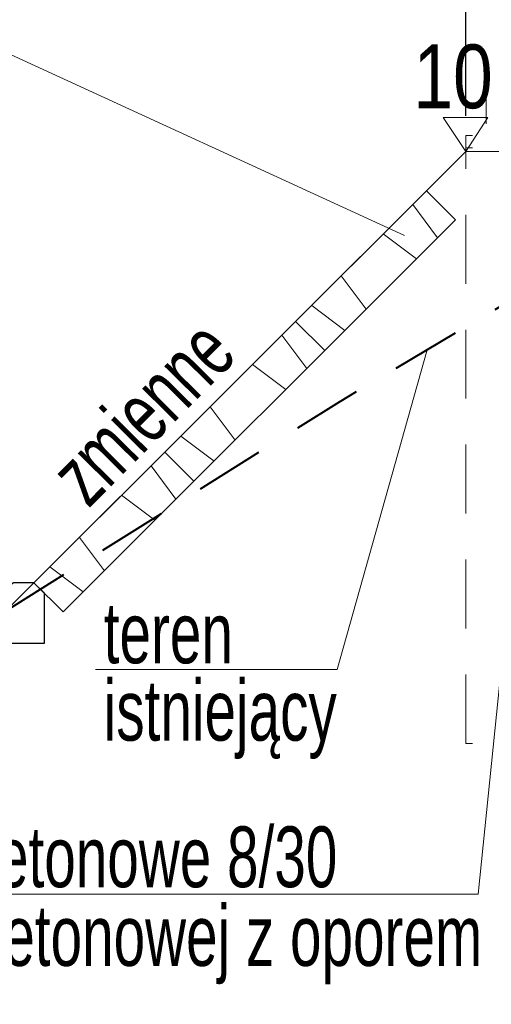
# Model space of a CAD drawing. Header units: metres. Extents: x 1458.7 to 1489, y 574.8 to 588.8.
# Tile 3 of 19: x 1462.4 to 1463.6, y 577.8 to 580.2. Entities that reach past the tile are written whole.
import ezdxf
from ezdxf.enums import TextEntityAlignment as Align

# ---------------------------------------------------------------- set-up
doc = ezdxf.new("R2010")
doc.units = ezdxf.units.M
doc.header["$MEASUREMENT"] = 0
doc.linetypes.add('DGN Style 2', pattern=[0.28364, 0.170184, -0.113456])
for name, color, linetype, lineweight in [('12_obrys', 7, 'Continuous', 0), ('15_krawęznik', 7, 'Continuous', 0), ('3_opisy', 7, 'Continuous', 0), ('4_latarnie', 7, 'Continuous', 0), ('9_warstwy', 7, 'Continuous', 0), ('cienka (Construction)', 7, 'Continuous', 0), ('konstrukcja jezdni', 7, 'Continuous', 0), ('korytko betonowe', 7, 'Continuous', 0)]:
    doc.layers.add(name, color=color, linetype=linetype, lineweight=lineweight)
doc.styles.add('Style-Arial', font='arial.ttf')
doc.dimstyles.new('Proszowice', dxfattribs={"dimtxt": 0.175, "dimasz": 0.175, "dimexe": 0.0875, "dimexo": 0.0875, "dimgap": 0.0875, "dimtad": 1, "dimzin": 3, "dimdsep": 46, "dimtxsty": 'Style-Arial', "dimblk": '_Oblique_0.5', "dimcen": 0.09, "dimclrd": 7, "dimadec": 4, "dimazin": 3, "dimtfac": 1, "dimtmove": 0, "dimatfit": 1, "dimldrblk": 'TerminatorOpen_0.5', "dimfxl": 1, "dimfrac": 2, "dimtzin": 3, "dimlwd": 0, "dimarcsym": 0})

# ---------------------------------------------------------------- blocks, each defined once
blk = doc.blocks.new('*U3')
at = {"layer": 'korytko betonowe', "color": 7, "linetype": 'Continuous', "lineweight": 30}
for p, q in [((-0.275, 0.05), (-0.25, 0.075)), ((0.25, 0.075), (0.275, 0.05))]:
    blk.add_line(p, q, dxfattribs=at)
at = {"layer": 'korytko betonowe', "color": 7, "linetype": 'Continuous', "lineweight": 30, "flags": 128}
for points in [[(-0.25, 0.075), (-0.2, 0.075), (-0.2, 0.075)], [(0.25, 0.075), (0.2, 0.075), (0.2, 0.075)], [(0.275, 0.05), (0.275, -0.075), (-0.275, -0.075), (-0.275, 0.05)]]:
    blk.add_lwpolyline(points, dxfattribs=at)
at = {"layer": 'korytko betonowe', "color": 7, "linetype": 'Continuous', "lineweight": 30, "extrusion": (0, 0, -1)}
blk.add_arc((0, 0.3257), 0.3207, 231.4199, 308.5801, dxfattribs=at)
blk = doc.blocks.new('_Oblique_0.5')
at = {"color": 0, "linetype": 'ByBlock', "lineweight": -2}
for p, q in [((0.5, 0.25), (-0.5, -0.25)), ((0, 0), (-1, 0))]:
    blk.add_line(p, q, dxfattribs=at)
blk = doc.blocks.new('*D5')
at = {"layer": 'Defpoints', "color": 0, "linetype": 'Continuous', "lineweight": 0}
for p in [(1463.7737, 581.3811), (1463.5237, 579.8805), (1463.7737, 579.8762)]:
    blk.add_point(p, dxfattribs=at)
at = {"layer": 'konstrukcja jezdni', "color": 0, "linetype": 'Continuous', "lineweight": -2}
for p, q in [((1463.5237, 579.968), (1463.5237, 581.4686)), ((1463.7737, 579.9637), (1463.7737, 581.4686))]:
    blk.add_line(p, q, dxfattribs=at)
at = {"layer": 'konstrukcja jezdni', "color": 7, "linetype": 'Continuous', "lineweight": 0}
for p, q in [((1463.3487, 581.3811), (1462.634, 581.3811)), ((1463.7737, 581.3811), (1463.5237, 581.3811)), ((1463.9487, 581.3811), (1464.1237, 581.3811))]:
    blk.add_line(p, q, dxfattribs=at)
at = {"layer": 'konstrukcja jezdni', "color": 7, "linetype": 'Continuous', "lineweight": 0, "xscale": 0.175, "yscale": 0.175, "zscale": 0.175}
blk.add_blockref('_Oblique_0.5', (1463.5237, 581.3811), dxfattribs=at)
at = {"layer": 'konstrukcja jezdni', "color": 7, "linetype": 'Continuous', "lineweight": 0, "xscale": 0.175, "yscale": 0.175, "zscale": 0.175, "rotation": 180}
blk.add_blockref('_Oblique_0.5', (1463.7737, 581.3811), dxfattribs=at)
at = {"layer": 'konstrukcja jezdni', "color": 0, "linetype": 'Continuous', "lineweight": 0, "insert": (1462.9038, 581.558), "char_height": 0.175, "attachment_point": 5, "style": 'Style-Arial'}
blk.add_mtext('\\H1x;\\W0.8;0.25', dxfattribs=at)
blk = doc.blocks.new('TerminatorOpen_0.5')
at = {"color": 0, "linetype": 'ByBlock', "lineweight": -2}
for q in [(-1, 0.25), (-1, 0), (-1, -0.25)]:
    blk.add_line((0, 0), q, dxfattribs=at)

msp = doc.modelspace()

# ---------------------------------------------------------------- linework, layer by layer
at = {"layer": '12_obrys', "color": 7, "linetype": 'Continuous', "lineweight": 30}
msp.add_line((1463.5237, 579.8805), (1462.3891, 578.7459), dxfattribs=at)
at = {"layer": '12_obrys', "color": 251, "linetype": 'DGN Style 2', "lineweight": 40, "flags": 128}
msp.add_lwpolyline([(1462.3891, 578.7459), (1463.2124, 579.2629), (1463.9617, 579.7078), (1464.6813, 579.751), (1465.2698, 579.7864), (1465.2737, 579.7865)], dxfattribs=at)
at = {"layer": '15_krawęznik', "color": 7, "linetype": 'Continuous', "lineweight": 13}
msp.add_line((1463.6937, 579.8805), (1463.5237, 579.8805), dxfattribs=at)
at = {"layer": '3_opisy', "color": 7}
for p, q in [((1461.8816, 580.3586), (1463.3727, 579.6733)), ((1463.5544, 578.0476), (1463.7258, 579.7438)), ((1463.2067, 578.602), (1463.4284, 579.3912))]:
    msp.add_line(p, q, dxfattribs=at)
at = {"layer": '3_opisy', "color": 7, "linetype": 'Continuous', "lineweight": 0}
for p, q in [((1463.2067, 578.602), (1462.6112, 578.602)), ((1463.5544, 578.0476), (1461.7371, 578.0476))]:
    msp.add_line(p, q, dxfattribs=at)
at = {"layer": '3_opisy', "color": 7, "linetype": 'Continuous', "lineweight": 0, "flags": 128}
msp.add_lwpolyline([(1463.5237, 579.8805), (1463.4677, 579.9645), (1463.5777, 579.9645), (1463.5237, 579.8805)], dxfattribs=at)
at = {"layer": '4_latarnie', "color": 7, "linetype": 'DGN Style 2', "lineweight": 13}
for p, q in [((1463.5737, 580.9695), (1463.5737, 579.9195)), ((1463.5237, 578.4195), (1463.5237, 579.9195)), ((1463.8237, 579.9195), (1463.5237, 579.9195)), ((1463.8237, 579.8895), (1463.5237, 579.8895)), ((1463.8237, 578.4195), (1463.5237, 578.4195))]:
    msp.add_line(p, q, dxfattribs=at)
at = {"layer": '9_warstwy', "color": 7, "linetype": 'Continuous', "lineweight": 13}
for p, q in [((1463.4266, 579.7835), (1463.1041, 579.461)), ((1463.4266, 579.7835), (1463.4985, 579.7116)), ((1463.4985, 579.7116), (1463.176, 579.3891)), ((1463.1041, 579.461), (1462.7816, 579.1385)), ((1463.1041, 579.461), (1463.176, 579.3891)), ((1463.1041, 579.461), (1463.176, 579.3891)), ((1463.176, 579.3891), (1462.8535, 579.0666)), ((1462.7816, 579.1385), (1462.4591, 578.8159)), ((1462.7816, 579.1385), (1462.8535, 579.0666)), ((1462.7816, 579.1385), (1462.8535, 579.0666)), ((1462.8535, 579.0666), (1462.5309, 578.7441)), ((1462.4591, 578.8159), (1462.5309, 578.7441))]:
    msp.add_line(p, q, dxfattribs=at)
at = {"layer": 'cienka (Construction)', "color": 7, "linetype": 'Continuous', "lineweight": 13}
for p, q in [((1463.3928, 579.7496), (1463.4542, 579.6674)), ((1463.3202, 579.677), (1463.4021, 579.6153)), ((1463.2163, 579.5731), (1463.2777, 579.4908)), ((1463.1437, 579.5006), (1463.2257, 579.4388)), ((1463.0703, 579.4271), (1463.1317, 579.3449)), ((1462.9976, 579.3545), (1463.0796, 579.2928)), ((1462.8937, 579.2506), (1462.9552, 579.1683)), ((1462.8212, 579.178), (1462.9032, 579.1163)), ((1462.7478, 579.1046), (1462.8092, 579.0223)), ((1462.6751, 579.032), (1462.7571, 578.9702)), ((1462.5712, 578.9281), (1462.6327, 578.8458)), ((1462.4987, 578.8555), (1462.5807, 578.7938))]:
    msp.add_line(p, q, dxfattribs=at)

# ---------------------------------------------------------------- block references
at = {"layer": 'korytko betonowe', "color": 7, "linetype": 'Continuous', "lineweight": 30}
msp.add_blockref('*U3', (1462.2091, 578.7409), dxfattribs=at)

# ---------------------------------------------------------------- texts
at = {"layer": '3_opisy', "color": 7, "linetype": 'Continuous', "lineweight": 0, "style": 'Style-Arial', "width": 0.799979}
msp.add_text('10', height=0.1575, dxfattribs=at).set_placement((1463.4921, 580.0656), align=Align.MIDDLE_CENTER)
at = {"layer": '3_opisy', "color": 7, "linetype": 'Continuous', "lineweight": 0, "style": 'Style-Arial', "width": 0.666667}
msp.add_text('zmienne', height=0.15, rotation=45.2944, dxfattribs=at).set_placement((1462.4868, 579.1032), align=Align.TOP_LEFT)
at = {"layer": '3_opisy', "color": 7, "linetype": 'Continuous', "lineweight": 0, "char_height": 0.15, "attachment_point": 7, "style": 'Style-Arial'}
for s, insert, line_spacing_factor in [('\\H1x;\\W0.666667;teren\\Pistniejący', (1462.6311, 578.3811), 0.763262), ('\\H1x;\\W0.666667;obrzeże betonowe 8/30\\Pna ławie betonowej z oporem\\P', (1461.7547, 577.8255), 0.776524)]:
    msp.add_mtext(s, dxfattribs=dict(at, insert=insert, line_spacing_factor=line_spacing_factor))

# ---------------------------------------------------------------- dimensions: what is measured, and where the dimension line sits
at = {"layer": 'konstrukcja jezdni', "color": 7, "linetype": 'Continuous', "lineweight": 0}
dim = msp.add_linear_dim(base=(1463.7737, 581.3811), p1=(1463.5237, 579.8805), p2=(1463.7737, 579.8762), text='\\H1x;\\W0.8;<>', dimstyle='Proszowice', dxfattribs=at)
dim.commit()
dim.dimension.update_dxf_attribs({"geometry": '*D5', "text_midpoint": (1462.9038, 581.3811), "dimtype": 160})

doc.saveas('drawing.dxf')
